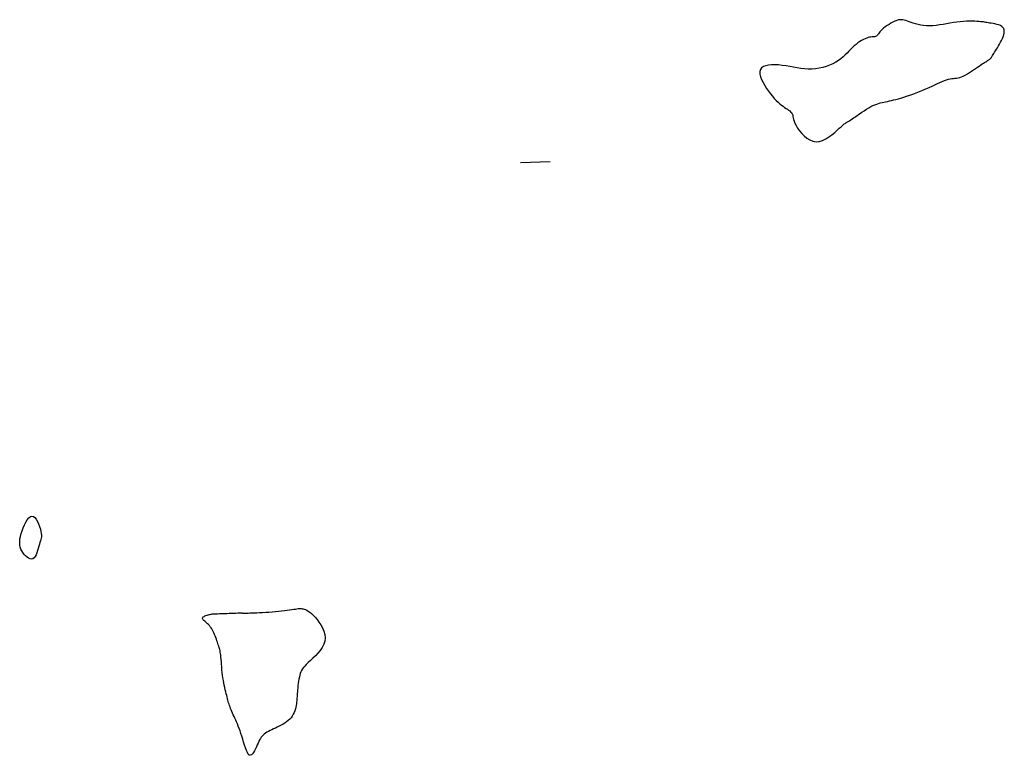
# Model space of a CAD drawing. Header units: millimetres. Extents: x 32690613 to 32693367, y 5343692 to 5344708.
# Tile 222 of 256: x 32692702 to 32692735, y 5343732 to 5343757. Entities that reach past the tile are written whole.
import ezdxf

# ---------------------------------------------------------------- set-up
doc = ezdxf.new("R2010")
doc.units = ezdxf.units.MM
doc.header["$LTSCALE"] = 20
doc.layers.add('02-DGM_HL_493.00', color=102, linetype='Continuous')
doc.layers.add('02-DGM_HL_493.50', color=112, linetype='Continuous')

msp = doc.modelspace()

# ---------------------------------------------------------------- linework, layer by layer
at = {"layer": '02-DGM_HL_493.00', "elevation": 493, "flags": 128}
msp.add_lwpolyline([(32692733.485, 5343755.057), (32692733.545, 5343755.071), (32692733.601, 5343755.078), (32692733.654, 5343755.083), (32692733.707, 5343755.087), (32692733.759, 5343755.091), (32692733.812, 5343755.099), (32692733.868, 5343755.111), (32692733.927, 5343755.13), (32692733.991, 5343755.158), (32692734.059, 5343755.192), (32692734.129, 5343755.233), (32692734.2, 5343755.277), (32692734.271, 5343755.324), (32692734.34, 5343755.371), (32692734.407, 5343755.417), (32692734.47, 5343755.461), (32692734.529, 5343755.501), (32692734.582, 5343755.537), (32692734.631, 5343755.57), (32692734.675, 5343755.599), (32692734.715, 5343755.624), (32692734.751, 5343755.647), (32692734.783, 5343755.667), (32692734.81, 5343755.684), (32692734.835, 5343755.7), (32692734.855, 5343755.713), (32692734.873, 5343755.724), (32692734.888, 5343755.734), (32692734.901, 5343755.744), (32692734.912, 5343755.753), (32692734.921, 5343755.762), (32692734.929, 5343755.771), (32692734.936, 5343755.78), (32692734.943, 5343755.791), (32692734.951, 5343755.804), (32692734.96, 5343755.82), (32692734.97, 5343755.84), (32692734.984, 5343755.863), (32692735.002, 5343755.892), (32692735.023, 5343755.927), (32692735.05, 5343755.968), (32692735.08, 5343756.015), (32692735.114, 5343756.067), (32692735.149, 5343756.122), (32692735.186, 5343756.181), (32692735.222, 5343756.243), (32692735.257, 5343756.306), (32692735.29, 5343756.37), (32692735.319, 5343756.433), (32692735.344, 5343756.496), (32692735.364, 5343756.557), (32692735.377, 5343756.615), (32692735.381, 5343756.67), (32692735.377, 5343756.721), (32692735.362, 5343756.768), (32692735.335, 5343756.808), (32692735.296, 5343756.842), (32692735.248, 5343756.871), (32692735.191, 5343756.894), (32692735.129, 5343756.913), (32692735.065, 5343756.929), (32692735.002, 5343756.941), (32692734.94, 5343756.952), (32692734.884, 5343756.96), (32692734.835, 5343756.968), (32692734.792, 5343756.976), (32692734.752, 5343756.982), (32692734.713, 5343756.989), (32692734.673, 5343756.994), (32692734.629, 5343757), (32692734.579, 5343757.005), (32692734.521, 5343757.009), (32692734.453, 5343757.014), (32692734.376, 5343757.017), (32692734.291, 5343757.02), (32692734.197, 5343757.02), (32692734.098, 5343757.018), (32692733.993, 5343757.014), (32692733.884, 5343757.005), (32692733.771, 5343756.992), (32692733.656, 5343756.975), (32692733.539, 5343756.955), (32692733.422, 5343756.934), (32692733.304, 5343756.913), (32692733.188, 5343756.893), (32692733.073, 5343756.877), (32692732.96, 5343756.865), (32692732.851, 5343756.861), (32692732.746, 5343756.864), (32692732.645, 5343756.874), (32692732.55, 5343756.89), (32692732.459, 5343756.91), (32692732.374, 5343756.932), (32692732.294, 5343756.957), (32692732.221, 5343756.981), (32692732.154, 5343757.005), (32692732.094, 5343757.026), (32692732.039, 5343757.044), (32692731.988, 5343757.058), (32692731.938, 5343757.068), (32692731.89, 5343757.072), (32692731.84, 5343757.07), (32692731.788, 5343757.062), (32692731.732, 5343757.046), (32692731.671, 5343757.021), (32692731.605, 5343756.99), (32692731.538, 5343756.954), (32692731.471, 5343756.913), (32692731.406, 5343756.87), (32692731.344, 5343756.825), (32692731.287, 5343756.78), (32692731.238, 5343756.737), (32692731.197, 5343756.696), (32692731.163, 5343756.658), (32692731.136, 5343756.623), (32692731.113, 5343756.592), (32692731.093, 5343756.565), (32692731.075, 5343756.542), (32692731.057, 5343756.523), (32692731.038, 5343756.509), (32692731.016, 5343756.5), (32692730.991, 5343756.495), (32692730.963, 5343756.492), (32692730.932, 5343756.491), (32692730.896, 5343756.488), (32692730.857, 5343756.485), (32692730.814, 5343756.478), (32692730.766, 5343756.466), (32692730.714, 5343756.449), (32692730.659, 5343756.427), (32692730.6, 5343756.399), (32692730.539, 5343756.365), (32692730.477, 5343756.327), (32692730.414, 5343756.284), (32692730.352, 5343756.236), (32692730.291, 5343756.184), (32692730.231, 5343756.127), (32692730.172, 5343756.067), (32692730.112, 5343756.005), (32692730.05, 5343755.941), (32692729.985, 5343755.877), (32692729.914, 5343755.813), (32692729.838, 5343755.75), (32692729.754, 5343755.69), (32692729.662, 5343755.633), (32692729.562, 5343755.579), (32692729.455, 5343755.531), (32692729.343, 5343755.489), (32692729.226, 5343755.453), (32692729.105, 5343755.425), (32692728.982, 5343755.405), (32692728.858, 5343755.396), (32692728.732, 5343755.396), (32692728.607, 5343755.404), (32692728.481, 5343755.419), (32692728.355, 5343755.438), (32692728.23, 5343755.461), (32692728.104, 5343755.483), (32692727.978, 5343755.505), (32692727.852, 5343755.523), (32692727.727, 5343755.536), (32692727.605, 5343755.543), (32692727.489, 5343755.542), (32692727.382, 5343755.532), (32692727.288, 5343755.513), (32692727.208, 5343755.482), (32692727.147, 5343755.439), (32692727.107, 5343755.383), (32692727.089, 5343755.312), (32692727.093, 5343755.23), (32692727.115, 5343755.138), (32692727.151, 5343755.04), (32692727.2, 5343754.939), (32692727.257, 5343754.837), (32692727.32, 5343754.738), (32692727.386, 5343754.643), (32692727.452, 5343754.556), (32692727.517, 5343754.476), (32692727.581, 5343754.403), (32692727.644, 5343754.337), (32692727.706, 5343754.277), (32692727.766, 5343754.224), (32692727.823, 5343754.176), (32692727.878, 5343754.134), (32692727.93, 5343754.097), (32692727.979, 5343754.064), (32692728.025, 5343754.034), (32692728.066, 5343754.006), (32692728.102, 5343753.979), (32692728.134, 5343753.953), (32692728.16, 5343753.925), (32692728.179, 5343753.896), (32692728.194, 5343753.863), (32692728.204, 5343753.828), (32692728.212, 5343753.787), (32692728.222, 5343753.741), (32692728.235, 5343753.689), (32692728.254, 5343753.629), (32692728.282, 5343753.561), (32692728.321, 5343753.484), (32692728.372, 5343753.398), (32692728.435, 5343753.308), (32692728.51, 5343753.217), (32692728.593, 5343753.131), (32692728.685, 5343753.055), (32692728.784, 5343752.993), (32692728.887, 5343752.951), (32692728.995, 5343752.934), (32692729.106, 5343752.944), (32692729.217, 5343752.978), (32692729.327, 5343753.031), (32692729.434, 5343753.098), (32692729.535, 5343753.172), (32692729.628, 5343753.249), (32692729.712, 5343753.323), (32692729.784, 5343753.388), (32692729.843, 5343753.442), (32692729.89, 5343753.484), (32692729.926, 5343753.515), (32692729.955, 5343753.539), (32692729.978, 5343753.555), (32692729.996, 5343753.568), (32692730.011, 5343753.577), (32692730.026, 5343753.586), (32692730.042, 5343753.594), (32692730.061, 5343753.605), (32692730.082, 5343753.617), (32692730.108, 5343753.633), (32692730.139, 5343753.652), (32692730.175, 5343753.676), (32692730.219, 5343753.706), (32692730.27, 5343753.741), (32692730.33, 5343753.783), (32692730.398, 5343753.83), (32692730.47, 5343753.88), (32692730.546, 5343753.932), (32692730.625, 5343753.984), (32692730.704, 5343754.035), (32692730.781, 5343754.082), (32692730.855, 5343754.123), (32692730.925, 5343754.159), (32692730.991, 5343754.188), (32692731.054, 5343754.212), (32692731.115, 5343754.232), (32692731.175, 5343754.249), (32692731.234, 5343754.264), (32692731.294, 5343754.277), (32692731.355, 5343754.29), (32692731.418, 5343754.303), (32692731.484, 5343754.317), (32692731.554, 5343754.332), (32692731.627, 5343754.35), (32692731.704, 5343754.369), (32692731.787, 5343754.391), (32692731.875, 5343754.416), (32692731.968, 5343754.445), (32692732.069, 5343754.477), (32692732.174, 5343754.513), (32692732.283, 5343754.552), (32692732.394, 5343754.593), (32692732.505, 5343754.637), (32692732.616, 5343754.681), (32692732.725, 5343754.727), (32692732.829, 5343754.772), (32692732.929, 5343754.818), (32692733.024, 5343754.862), (32692733.113, 5343754.905), (32692733.198, 5343754.944), (32692733.277, 5343754.98), (32692733.352, 5343755.012), (32692733.421, 5343755.038)], close=True, dxfattribs=at)
msp.add_lwpolyline([(32692718.974, 5343752.229), (32692719.973, 5343752.268)], dxfattribs=at)
at = {"layer": '02-DGM_HL_493.50', "elevation": 493.5, "flags": 128}
for points in [[(32692702.436, 5343738.79), (32692702.39, 5343738.779), (32692702.341, 5343738.786), (32692702.29, 5343738.808), (32692702.238, 5343738.843), (32692702.187, 5343738.888), (32692702.139, 5343738.94), (32692702.096, 5343738.998), (32692702.058, 5343739.059), (32692702.028, 5343739.121), (32692702.006, 5343739.183), (32692701.992, 5343739.248), (32692701.986, 5343739.317), (32692701.987, 5343739.389), (32692701.995, 5343739.467), (32692702.012, 5343739.551), (32692702.035, 5343739.642), (32692702.067, 5343739.74), (32692702.104, 5343739.841), (32692702.147, 5343739.941), (32692702.194, 5343740.034), (32692702.244, 5343740.115), (32692702.296, 5343740.18), (32692702.349, 5343740.223), (32692702.401, 5343740.24), (32692702.453, 5343740.227), (32692702.502, 5343740.189), (32692702.548, 5343740.13), (32692702.59, 5343740.056), (32692702.628, 5343739.972), (32692702.66, 5343739.884), (32692702.686, 5343739.798), (32692702.705, 5343739.718), (32692702.717, 5343739.649), (32692702.722, 5343739.59), (32692702.721, 5343739.537), (32692702.714, 5343739.489), (32692702.704, 5343739.442), (32692702.69, 5343739.394), (32692702.673, 5343739.342), (32692702.656, 5343739.282), (32692702.637, 5343739.215), (32692702.617, 5343739.142), (32692702.595, 5343739.067), (32692702.57, 5343738.994), (32692702.543, 5343738.925), (32692702.512, 5343738.866), (32692702.476, 5343738.82)], [(32692712.336, 5343736), (32692712.303, 5343735.891), (32692712.25, 5343735.786), (32692712.182, 5343735.685), (32692712.102, 5343735.589), (32692712.016, 5343735.499), (32692711.929, 5343735.415), (32692711.845, 5343735.338), (32692711.769, 5343735.269), (32692711.705, 5343735.207), (32692711.652, 5343735.152), (32692711.609, 5343735.101), (32692711.574, 5343735.053), (32692711.546, 5343735.006), (32692711.523, 5343734.957), (32692711.504, 5343734.904), (32692711.488, 5343734.847), (32692711.473, 5343734.782), (32692711.459, 5343734.713), (32692711.446, 5343734.639), (32692711.435, 5343734.564), (32692711.425, 5343734.488), (32692711.416, 5343734.414), (32692711.409, 5343734.343), (32692711.403, 5343734.277), (32692711.399, 5343734.218), (32692711.395, 5343734.164), (32692711.393, 5343734.113), (32692711.39, 5343734.066), (32692711.388, 5343734.019), (32692711.384, 5343733.973), (32692711.379, 5343733.925), (32692711.372, 5343733.874), (32692711.363, 5343733.819), (32692711.351, 5343733.761), (32692711.336, 5343733.7), (32692711.317, 5343733.639), (32692711.294, 5343733.577), (32692711.265, 5343733.516), (32692711.232, 5343733.458), (32692711.192, 5343733.402), (32692711.147, 5343733.35), (32692711.095, 5343733.302), (32692711.04, 5343733.258), (32692710.98, 5343733.217), (32692710.918, 5343733.178), (32692710.854, 5343733.143), (32692710.789, 5343733.109), (32692710.724, 5343733.078), (32692710.66, 5343733.048), (32692710.597, 5343733.02), (32692710.536, 5343732.993), (32692710.477, 5343732.965), (32692710.422, 5343732.938), (32692710.37, 5343732.909), (32692710.322, 5343732.879), (32692710.279, 5343732.847), (32692710.241, 5343732.813), (32692710.208, 5343732.776), (32692710.178, 5343732.736), (32692710.15, 5343732.693), (32692710.123, 5343732.646), (32692710.098, 5343732.594), (32692710.071, 5343732.538), (32692710.044, 5343732.477), (32692710.014, 5343732.411), (32692709.982, 5343732.344), (32692709.948, 5343732.28), (32692709.914, 5343732.222), (32692709.879, 5343732.174), (32692709.843, 5343732.141), (32692709.808, 5343732.126), (32692709.773, 5343732.133), (32692709.74, 5343732.165), (32692709.707, 5343732.218), (32692709.675, 5343732.29), (32692709.644, 5343732.376), (32692709.613, 5343732.471), (32692709.582, 5343732.572), (32692709.552, 5343732.674), (32692709.521, 5343732.774), (32692709.491, 5343732.868), (32692709.46, 5343732.956), (32692709.429, 5343733.038), (32692709.399, 5343733.115), (32692709.369, 5343733.188), (32692709.34, 5343733.256), (32692709.311, 5343733.322), (32692709.283, 5343733.384), (32692709.256, 5343733.445), (32692709.23, 5343733.503), (32692709.205, 5343733.559), (32692709.182, 5343733.614), (32692709.16, 5343733.666), (32692709.139, 5343733.717), (32692709.12, 5343733.766), (32692709.103, 5343733.814), (32692709.087, 5343733.861), (32692709.072, 5343733.906), (32692709.058, 5343733.952), (32692709.045, 5343734), (32692709.032, 5343734.049), (32692709.019, 5343734.1), (32692709.006, 5343734.155), (32692708.992, 5343734.215), (32692708.976, 5343734.279), (32692708.96, 5343734.349), (32692708.943, 5343734.422), (32692708.926, 5343734.5), (32692708.91, 5343734.581), (32692708.894, 5343734.666), (32692708.88, 5343734.754), (32692708.867, 5343734.844), (32692708.856, 5343734.936), (32692708.847, 5343735.029), (32692708.839, 5343735.121), (32692708.832, 5343735.211), (32692708.825, 5343735.297), (32692708.819, 5343735.378), (32692708.813, 5343735.453), (32692708.806, 5343735.52), (32692708.798, 5343735.578), (32692708.79, 5343735.628), (32692708.781, 5343735.672), (32692708.771, 5343735.712), (32692708.76, 5343735.75), (32692708.748, 5343735.787), (32692708.735, 5343735.826), (32692708.721, 5343735.867), (32692708.707, 5343735.912), (32692708.691, 5343735.961), (32692708.674, 5343736.013), (32692708.657, 5343736.066), (32692708.638, 5343736.121), (32692708.618, 5343736.175), (32692708.598, 5343736.227), (32692708.576, 5343736.278), (32692708.553, 5343736.326), (32692708.529, 5343736.37), (32692708.504, 5343736.412), (32692708.478, 5343736.451), (32692708.45, 5343736.488), (32692708.422, 5343736.523), (32692708.391, 5343736.556), (32692708.36, 5343736.586), (32692708.327, 5343736.616), (32692708.294, 5343736.643), (32692708.262, 5343736.67), (32692708.234, 5343736.694), (32692708.211, 5343736.718), (32692708.193, 5343736.74), (32692708.184, 5343736.761), (32692708.183, 5343736.782), (32692708.193, 5343736.801), (32692708.212, 5343736.819), (32692708.238, 5343736.836), (32692708.269, 5343736.851), (32692708.303, 5343736.865), (32692708.339, 5343736.878), (32692708.374, 5343736.889), (32692708.407, 5343736.898), (32692708.436, 5343736.905), (32692708.463, 5343736.911), (32692708.49, 5343736.915), (32692708.518, 5343736.918), (32692708.551, 5343736.921), (32692708.589, 5343736.923), (32692708.636, 5343736.925), (32692708.693, 5343736.928), (32692708.761, 5343736.93), (32692708.838, 5343736.933), (32692708.921, 5343736.936), (32692709.007, 5343736.94), (32692709.094, 5343736.943), (32692709.177, 5343736.946), (32692709.254, 5343736.948), (32692709.322, 5343736.95), (32692709.379, 5343736.952), (32692709.425, 5343736.953), (32692709.462, 5343736.953), (32692709.491, 5343736.953), (32692709.514, 5343736.953), (32692709.532, 5343736.952), (32692709.547, 5343736.951), (32692709.56, 5343736.951), (32692709.572, 5343736.95), (32692709.586, 5343736.949), (32692709.604, 5343736.949), (32692709.625, 5343736.949), (32692709.653, 5343736.949), (32692709.689, 5343736.949), (32692709.734, 5343736.95), (32692709.79, 5343736.952), (32692709.859, 5343736.954), (32692709.939, 5343736.957), (32692710.027, 5343736.96), (32692710.124, 5343736.965), (32692710.226, 5343736.97), (32692710.332, 5343736.977), (32692710.44, 5343736.984), (32692710.549, 5343736.992), (32692710.657, 5343737.002), (32692710.763, 5343737.012), (32692710.865, 5343737.023), (32692710.962, 5343737.035), (32692711.053, 5343737.046), (32692711.138, 5343737.057), (32692711.214, 5343737.067), (32692711.282, 5343737.077), (32692711.339, 5343737.086), (32692711.388, 5343737.093), (32692711.429, 5343737.099), (32692711.466, 5343737.102), (32692711.5, 5343737.104), (32692711.532, 5343737.103), (32692711.564, 5343737.098), (32692711.598, 5343737.091), (32692711.636, 5343737.08), (32692711.677, 5343737.065), (32692711.722, 5343737.043), (32692711.771, 5343737.015), (32692711.824, 5343736.979), (32692711.88, 5343736.934), (32692711.94, 5343736.879), (32692712.004, 5343736.812), (32692712.07, 5343736.734), (32692712.137, 5343736.645), (32692712.2, 5343736.548), (32692712.256, 5343736.444), (32692712.301, 5343736.335), (32692712.331, 5343736.223), (32692712.344, 5343736.111)]]:
    msp.add_lwpolyline(points, close=True, dxfattribs=at)

doc.saveas('drawing.dxf')
